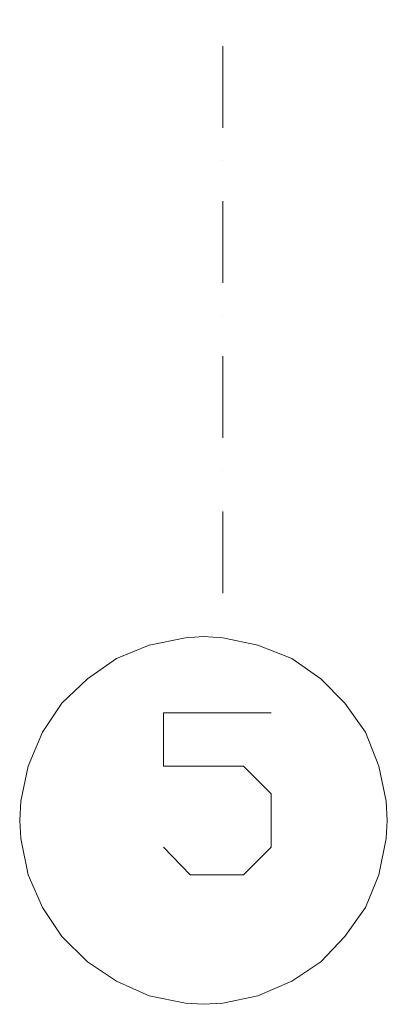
# Model space of a CAD drawing. Extents: x -283435 to 14216, y -77540 to 30522.
# Tile 123 of 177: x -86482 to -84893, y -77482 to -73226. Entities that reach past the tile are written whole.
import ezdxf

# ---------------------------------------------------------------- set-up
doc = ezdxf.new("R2010")
doc.units = 0
doc.header["$MEASUREMENT"] = 0
doc.linetypes.add('Kropki i Kreski', pattern=[670.277762, 352.777767, -176.388884, 0, -141.111112])
doc.layers.add('OSIE_Nr_Pióra__7', color=7, linetype='Continuous', lineweight=18)

msp = doc.modelspace()

# ---------------------------------------------------------------- linework, layer by layer
at = {"layer": 'OSIE_Nr_Pióra__7', "linetype": 'Kropki i Kreski'}
msp.add_line((-85603.3, -75704.3), (-85603.3, -56842.9), dxfattribs=at)
at = {"layer": 'OSIE_Nr_Pióra__7', "linetype": 'Continuous', "flags": 128}
msp.add_lwpolyline([(-86482.2, -76687.3), (-86477.2, -76765.8), (-86445.8, -76922.7), (-86382.9, -77063.8), (-86299.3, -77189.4), (-86189.7, -77299.1), (-86064, -77382.7), (-85922.9, -77445.6), (-85766, -77477), (-85687.5, -77482), (-85603.9, -77477), (-85452.4, -77445.6), (-85306, -77382.7), (-85180.3, -77299.1), (-85075.9, -77189.4), (-84987, -77063.8), (-84929.5, -76922.7), (-84898.1, -76765.8), (-84892.7, -76687.3), (-84898.1, -76603.7), (-84929.5, -76452.2), (-84987, -76305.8), (-85075.9, -76180.1), (-85180.3, -76075.7), (-85306, -75986.8), (-85452.4, -75929.3), (-85603.9, -75897.9), (-85687.5, -75892.5), (-85766, -75897.9), (-85922.9, -75929.3), (-86064, -75986.8), (-86189.7, -76075.7), (-86299.3, -76180.1), (-86382.9, -76305.8), (-86445.8, -76452.2), (-86477.2, -76603.7)], close=True, dxfattribs=at)
msp.add_lwpolyline([(-85860, -76802.3), (-85745, -76922.7), (-85515, -76922.7), (-85394.6, -76802.3), (-85394.6, -76572.3), (-85515, -76452.2), (-85860, -76452.2), (-85860, -76222.2), (-85394.6, -76222.2)], dxfattribs=at)

doc.saveas('drawing.dxf')
